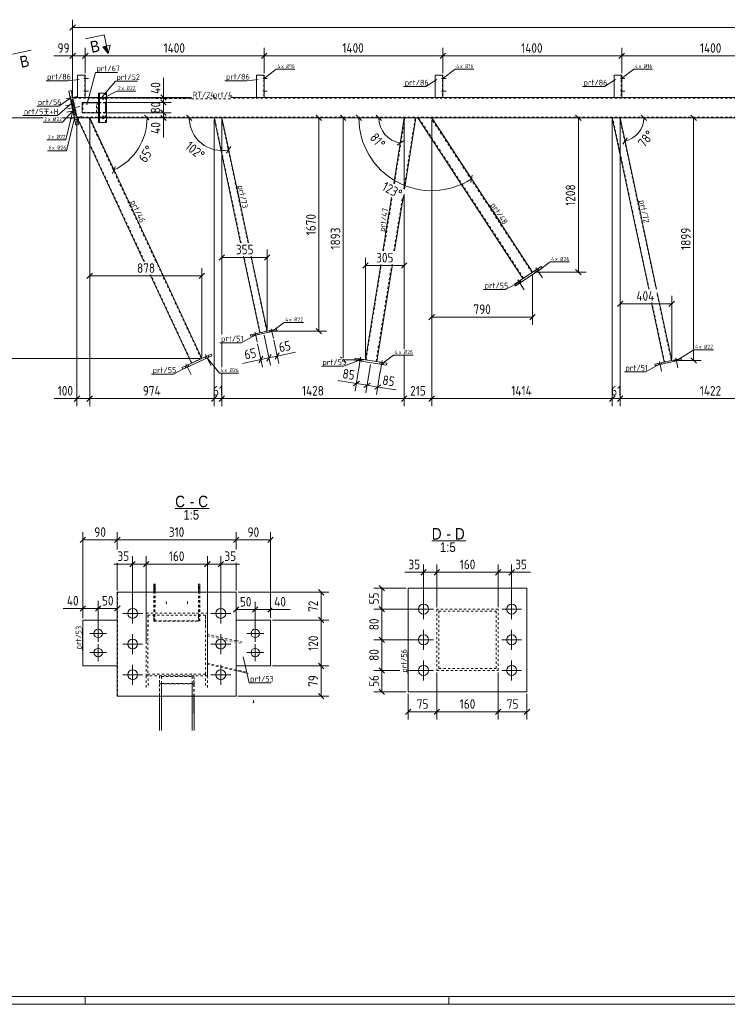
# Model space of a CAD drawing. Header units: millimetres. Extents: x 1 to 1188, y 1 to 840.
# Tile 2 of 7: x 204 to 573, y 1 to 515. Entities that reach past the tile are written whole.
import ezdxf

# ---------------------------------------------------------------- set-up
doc = ezdxf.new("R2010")
doc.units = ezdxf.units.MM
doc.header["$LTSCALE"] = 0.6
doc.linetypes.add('XKITLINE00', pattern=[0])
doc.linetypes.add('XKITLINE02', pattern=[4, 2, -2])
for name, color, linetype, lineweight in [('Bolt', 7, 'Continuous', 0), ('BoltMark', 3, 'Continuous', 0), ('DrawingSheet', 5, 'Continuous', 0), ('OtherObjectType', 1, 'Continuous', 0), ('Part', 2, 'Continuous', 0), ('PartMark', 3, 'Continuous', 0), ('Section', 6, 'Continuous', 0), ('Z-DIMENSIONS', 1, 'Continuous', 0)]:
    doc.layers.add(name, color=color, linetype=linetype, lineweight=lineweight)
doc.styles.add('ARIAL', font='ARIAL.TTF')
doc.styles.add('ISOCPEUR', font='ISOCPEUR.TTF')

msp = doc.modelspace()

# ---------------------------------------------------------------- hatches: boundary and pattern name
at = {"layer": 'Section'}
msp.add_hatch(color=6, dxfattribs=at).paths.add_polyline_path([(249.22, 501.23), (250.05, 497.32), (247.26, 500.82)], flags=17)

# ---------------------------------------------------------------- linework, layer by layer
at = {"layer": 'Bolt', "color": 3, "linetype": 'XKITLINE00', "lineweight": 0}
for p, q in [((237.45, 484.32), (239.82, 484.32)), ((237.45, 484.32), (239.82, 484.32)), ((237.95, 484.85), (238.15, 484.85)), ((237.95, 484.85), (238.15, 484.85)), ((237.95, 483.79), (238.15, 483.79)), ((237.95, 483.79), (238.15, 483.79)), ((330.79, 484.32), (333.15, 484.32)), ((330.79, 484.32), (333.15, 484.32)), ((331.29, 484.85), (331.49, 484.85)), ((331.29, 484.85), (331.49, 484.85)), ((331.29, 483.79), (331.49, 483.79)), ((331.29, 483.79), (331.49, 483.79)), ((424.12, 484.32), (426.49, 484.32)), ((424.12, 484.32), (426.49, 484.32)), ((424.62, 484.85), (424.82, 484.85)), ((424.62, 484.85), (424.82, 484.85)), ((424.62, 483.79), (424.82, 483.79)), ((424.62, 483.79), (424.82, 483.79)), ((517.45, 484.32), (519.82, 484.32)), ((517.45, 484.32), (519.82, 484.32)), ((517.95, 484.85), (518.15, 484.85)), ((517.95, 484.85), (518.15, 484.85)), ((517.95, 483.79), (518.15, 483.79)), ((517.95, 483.79), (518.15, 483.79)), ((237.95, 478.19), (238.15, 478.19)), ((237.95, 478.19), (238.15, 478.19)), ((331.29, 478.19), (331.49, 478.19)), ((331.29, 478.19), (331.49, 478.19)), ((424.62, 478.19), (424.82, 478.19)), ((424.62, 478.19), (424.82, 478.19)), ((517.95, 478.19), (518.15, 478.19)), ((517.95, 478.19), (518.15, 478.19)), ((227.97, 473.54), (234.16, 474.86)), ((227.97, 473.54), (234.16, 474.86)), ((230.07, 474.88), (231.37, 475.15)), ((230.07, 474.88), (231.37, 475.15)), ((230.43, 473.18), (231.73, 473.46)), ((230.43, 473.18), (231.73, 473.46)), ((237.45, 477.65), (239.82, 477.65)), ((237.45, 477.65), (239.82, 477.65)), ((237.95, 477.12), (238.15, 477.12)), ((237.95, 477.12), (238.15, 477.12)), ((246.33, 473.99), (250.11, 473.99)), ((247.09, 474.53), (246.94, 474.17)), ((246.94, 474.17), (246.94, 473.81)), ((246.94, 473.81), (247.07, 473.47)), ((247.07, 473.47), (247.43, 473.26)), ((247.43, 474.72), (247.09, 474.53)), ((247.78, 474.51), (247.43, 474.72)), ((247.43, 473.26), (247.76, 473.45)), ((247.76, 473.45), (247.91, 473.81)), ((247.91, 474.17), (247.78, 474.51)), ((247.91, 473.81), (247.91, 474.17)), ((330.79, 477.65), (333.15, 477.65)), ((330.79, 477.65), (333.15, 477.65)), ((331.29, 477.12), (331.49, 477.12)), ((331.29, 477.12), (331.49, 477.12)), ((424.12, 477.65), (426.49, 477.65)), ((424.12, 477.65), (426.49, 477.65)), ((424.62, 477.12), (424.82, 477.12)), ((424.62, 477.12), (424.82, 477.12)), ((517.45, 477.65), (519.82, 477.65)), ((517.45, 477.65), (519.82, 477.65)), ((517.95, 477.12), (518.15, 477.12)), ((517.95, 477.12), (518.15, 477.12)), ((232.83, 471.02), (227.78, 469.94)), ((232.83, 471.02), (227.78, 469.94)), ((233.52, 467.75), (228.47, 466.68)), ((233.52, 467.75), (228.47, 466.68)), ((229.08, 468.33), (235.27, 469.64)), ((229.08, 468.33), (235.27, 469.64)), ((231.18, 469.66), (232.48, 469.94)), ((231.18, 469.66), (232.48, 469.94)), ((231.86, 471.56), (231.21, 471.42)), ((231.86, 471.56), (231.21, 471.42)), ((232.17, 470.12), (231.52, 469.99)), ((232.17, 470.12), (231.52, 469.99)), ((231.54, 467.96), (232.84, 468.24)), ((231.54, 467.96), (232.84, 468.24)), ((232.56, 468.3), (231.9, 468.16)), ((232.56, 468.3), (231.9, 468.16)), ((230.19, 463.11), (236.38, 464.43)), ((230.19, 463.11), (236.38, 464.43)), ((232.86, 466.86), (232.21, 466.73)), ((232.86, 466.86), (232.21, 466.73)), ((232.29, 464.44), (233.59, 464.72)), ((232.29, 464.44), (233.59, 464.72)), ((232.65, 462.75), (233.95, 463.02)), ((232.65, 462.75), (233.95, 463.02)), ((246.33, 463.99), (250.11, 463.99)), ((247.09, 464.53), (246.94, 464.17)), ((246.94, 464.17), (246.94, 463.81)), ((246.94, 463.81), (247.07, 463.47)), ((247.07, 463.47), (247.43, 463.26)), ((247.43, 464.72), (247.09, 464.53)), ((247.78, 464.51), (247.43, 464.72)), ((247.43, 463.26), (247.76, 463.45)), ((247.76, 463.45), (247.91, 463.81)), ((247.91, 464.17), (247.78, 464.51)), ((247.91, 463.81), (247.91, 464.17)), ((473.15, 384.11), (473.7, 383.27)), ((473.15, 384.11), (473.7, 383.27)), ((473.33, 385.42), (476.8, 380.12)), ((473.33, 385.42), (476.8, 380.12)), ((474.6, 385.06), (475.15, 384.22)), ((474.6, 385.06), (475.15, 384.22)), ((463.67, 377.91), (464.22, 377.07)), ((463.67, 377.91), (464.22, 377.07)), ((463.85, 379.22), (467.31, 373.92)), ((463.85, 379.22), (467.31, 373.92)), ((465.12, 378.85), (465.67, 378.02)), ((465.12, 378.85), (465.67, 378.02)), ((326.22, 350.83), (326.35, 350.18)), ((326.22, 350.83), (326.35, 350.18)), ((326.76, 351.8), (327.83, 346.75)), ((326.76, 351.8), (327.83, 346.75)), ((327.65, 351.14), (327.79, 350.49)), ((327.65, 351.14), (327.79, 350.49)), ((334.69, 352.64), (334.83, 351.98)), ((334.69, 352.64), (334.83, 351.98)), ((335.24, 353.6), (336.31, 348.55)), ((335.24, 353.6), (336.31, 348.55)), ((336.13, 352.94), (336.27, 352.29)), ((336.13, 352.94), (336.27, 352.29)), ((300.95, 340.18), (303.62, 334.44)), ((300.95, 340.18), (303.62, 334.44)), ((302.16, 339.64), (302.58, 338.74)), ((302.16, 339.64), (302.58, 338.74)), ((290.31, 334.12), (290.73, 333.22)), ((290.31, 334.12), (290.73, 333.22)), ((290.68, 335.39), (293.35, 329.65)), ((290.68, 335.39), (293.35, 329.65)), ((291.88, 334.85), (292.31, 333.95)), ((291.88, 334.85), (292.31, 333.95)), ((300.58, 338.91), (301.01, 338)), ((300.58, 338.91), (301.01, 338)), ((380.86, 338), (380.7, 337.02)), ((380.86, 338), (380.7, 337.02)), ((381.88, 338.85), (380.87, 332.6)), ((381.88, 338.85), (380.87, 332.6)), ((382.57, 337.73), (382.41, 336.74)), ((382.57, 337.73), (382.41, 336.74)), ((392.05, 336.2), (391.89, 335.22)), ((392.05, 336.2), (391.89, 335.22)), ((393.07, 337.05), (392.06, 330.8)), ((393.07, 337.05), (392.06, 330.8)), ((393.76, 335.93), (393.6, 334.94)), ((393.76, 335.93), (393.6, 334.94)), ((537.33, 335.58), (537.47, 334.93)), ((537.33, 335.58), (537.47, 334.93)), ((537.88, 336.55), (538.95, 331.49)), ((537.88, 336.55), (538.95, 331.49)), ((538.77, 335.88), (538.91, 335.23)), ((538.77, 335.88), (538.91, 335.23)), ((545.81, 337.38), (545.95, 336.73)), ((545.81, 337.38), (545.95, 336.73)), ((546.36, 338.35), (547.43, 333.29)), ((546.36, 338.35), (547.43, 333.29)), ((547.25, 337.68), (547.38, 337.03)), ((547.25, 337.68), (547.38, 337.03)), ((414.7, 202.07), (414.7, 212.47)), ((460.7, 202.07), (460.7, 212.47)), ((262.87, 199.84), (262.87, 210.24)), ((308.86, 199.84), (308.86, 210.24)), ((419.9, 207.27), (409.5, 207.27)), ((465.9, 207.27), (455.5, 207.27)), ((268.07, 205.04), (257.67, 205.04)), ((314.06, 205.04), (303.66, 205.04)), ((244.86, 198.99), (244.86, 190.19)), ((326.86, 190.19), (326.86, 198.99)), ((414.7, 186.07), (414.7, 196.47)), ((460.7, 186.07), (460.7, 196.47)), ((240.46, 194.59), (249.26, 194.59)), ((262.87, 183.84), (262.87, 194.24)), ((308.86, 183.84), (308.86, 194.24)), ((331.26, 194.59), (322.46, 194.59)), ((419.9, 191.27), (409.5, 191.27)), ((465.9, 191.27), (455.5, 191.27)), ((244.86, 188.99), (244.86, 180.19)), ((268.07, 189.04), (257.67, 189.04)), ((314.06, 189.04), (303.66, 189.04)), ((326.86, 180.19), (326.86, 188.99)), ((240.46, 184.59), (249.26, 184.59)), ((331.26, 184.59), (322.46, 184.59)), ((414.7, 170.07), (414.7, 180.47)), ((460.7, 170.07), (460.7, 180.47)), ((262.87, 167.84), (262.87, 178.24)), ((308.86, 167.84), (308.86, 178.24)), ((419.9, 175.27), (409.5, 175.27)), ((465.9, 175.27), (455.5, 175.27)), ((268.07, 173.04), (257.67, 173.04)), ((314.06, 173.04), (303.66, 173.04))]:
    msp.add_line(p, q, dxfattribs=at)
at = {"layer": 'Bolt', "color": 3, "linetype": 'XKITLINE02', "lineweight": 0}
for p, q in [((280.44, 211.18), (280.46, 209.71)), ((291.44, 211.18), (291.46, 209.71))]:
    msp.add_line(p, q, dxfattribs=at)
at = {"layer": 'Bolt', "color": 3, "linetype": 'XKITLINE00', "lineweight": 0}
for centre, radius in [((262.87, 205.04), 2.6), ((308.86, 205.04), 2.6), ((414.7, 207.27), 2.6), ((460.7, 207.27), 2.6), ((244.87, 194.59), 2.2), ((326.87, 194.59), 2.2), ((262.87, 189.04), 2.6), ((308.86, 189.04), 2.6), ((414.7, 191.27), 2.6), ((460.7, 191.27), 2.6), ((244.87, 184.59), 2.2), ((326.87, 184.59), 2.2), ((262.87, 173.04), 2.6), ((308.86, 173.04), 2.6), ((414.7, 175.27), 2.6), ((460.7, 175.27), 2.6)]:
    msp.add_circle(centre, radius, dxfattribs=at)
at = {"layer": 'BoltMark', "color": 4, "linetype": 'XKITLINE00', "lineweight": 0}
for p, q in [((331.45, 484.32), (337.82, 489.08)), ((337.82, 489.08), (347.61, 489.08)), ((424.79, 484.32), (431.15, 489.08)), ((431.15, 489.08), (440.94, 489.08)), ((518.12, 484.32), (524.48, 489.08)), ((524.48, 489.08), (534.28, 489.08)), ((247.43, 473.99), (254.57, 477.61)), ((254.57, 477.61), (264.53, 477.61)), ((231.67, 467.36), (226.17, 461.43)), ((231.67, 467.36), (228.04, 452.24)), ((232.47, 463.59), (228.33, 446.54)), ((216.2, 461.43), (226.17, 461.43)), ((218.08, 452.24), (228.04, 452.24)), ((218.36, 446.54), (228.33, 446.54)), ((474.42, 383.75), (480.79, 388.51)), ((480.79, 388.51), (490.92, 388.51)), ((335.55, 352.14), (341.91, 356.9)), ((341.91, 356.9), (352.05, 356.9)), ((392.75, 335.08), (399.11, 339.84)), ((399.11, 339.84), (409.25, 339.84)), ((546.67, 336.88), (555.89, 342.68)), ((555.89, 342.68), (566.03, 342.68)), ((301.79, 338.37), (308.16, 330.41)), ((308.16, 330.41), (318.29, 330.41))]:
    msp.add_line(p, q, dxfattribs=at)
at = {"layer": 'DrawingSheet', "color": 2, "linetype": 'XKITLINE00', "lineweight": 0}
for p, q in [((1, 1), (1188, 1)), ((238, 1), (238, 5)), ((428, 1), (428, 5))]:
    msp.add_line(p, q, dxfattribs=at)
at = {"layer": 'DrawingSheet', "color": 3, "linetype": 'XKITLINE00', "lineweight": 0}
msp.add_line((5, 5), (1184, 5), dxfattribs=at)
at = {"layer": 'OtherObjectType', "color": 6, "linetype": 'XKITLINE00', "lineweight": 0}
for p, q in [((285.05, 259.73), (302.86, 259.73)), ((419, 242.84), (436.82, 242.84))]:
    msp.add_line(p, q, dxfattribs=at)
at = {"layer": 'Part', "color": 2, "linetype": 'XKITLINE00', "lineweight": 0}
for p, q in [((238.15, 485.99), (234.15, 485.99)), ((234.15, 485.99), (234.15, 474.32)), ((238.15, 474.32), (238.15, 485.99)), ((331.49, 485.99), (327.49, 485.99)), ((327.49, 485.99), (327.49, 474.32)), ((331.49, 474.32), (331.49, 485.99)), ((424.82, 485.99), (420.82, 485.99)), ((420.82, 485.99), (420.82, 474.32)), ((424.82, 474.32), (424.82, 485.99)), ((518.15, 485.99), (514.15, 485.99)), ((514.15, 485.99), (514.15, 474.32)), ((518.15, 474.32), (518.15, 485.99)), ((230.79, 477.89), (229.49, 477.62)), ((233.24, 459.95), (229.49, 477.62)), ((230.79, 477.89), (234.55, 460.23)), ((231.53, 473.12), (230.88, 472.99)), ((230.88, 472.99), (232.54, 465.16)), ((233.19, 465.3), (231.53, 473.12)), ((245.12, 474.32), (231.55, 474.32)), ((249.24, 476.66), (245.12, 476.66)), ((245.12, 476.66), (245.12, 461.32)), ((245.61, 461.32), (245.61, 476.66)), ((249.24, 461.32), (249.24, 476.66)), ((293.53, 474.32), (249.24, 474.32)), ((1012.51, 474.32), (314.19, 474.32)), ((245.12, 471.66), (236.53, 471.66)), ((236.53, 466.32), (236.53, 471.66)), ((245.12, 471.66), (245.12, 466.32)), ((232.54, 465.16), (233.19, 465.3)), ((245.12, 463.66), (233.82, 463.66)), ((233.82, 463.66), (268.73, 388.78)), ((236.53, 466.32), (245.12, 466.32)), ((298.95, 338.15), (240.44, 463.66)), ((1012.51, 463.66), (249.24, 463.66)), ((305.37, 463.66), (319.23, 398.47)), ((323.32, 398.47), (309.46, 463.66)), ((399.15, 429.46), (404.66, 463.66)), ((404.75, 426.44), (410.73, 463.66)), ((411.79, 463.66), (466.62, 379.84)), ((471.65, 383.12), (418.96, 463.66)), ((532.26, 374.22), (513.25, 463.66)), ((536.35, 374.22), (517.34, 463.66)), ((234.55, 460.23), (233.24, 459.95)), ((249.24, 461.32), (245.12, 461.32)), ((393.48, 394.2), (397.98, 422.14)), ((399.56, 394.2), (404.18, 422.94)), ((320.71, 391.47), (329.22, 351.47)), ((333.13, 352.3), (324.8, 391.47)), ((384.35, 337.44), (392.35, 387.2)), ((390.27, 336.49), (398.43, 387.2)), ((462.16, 376.92), (476.11, 386.04)), ((476.11, 386.04), (476.66, 385.21)), ((271.99, 381.78), (293.51, 335.62)), ((476.66, 385.21), (462.71, 376.08)), ((462.71, 376.08), (462.16, 376.92)), ((544.25, 337.05), (536.73, 372.4)), ((540.33, 336.22), (533.74, 367.22)), ((338.02, 353.34), (324.32, 350.43)), ((324.32, 350.43), (324.46, 349.78)), ((338.16, 352.69), (324.46, 349.78)), ((338.16, 352.69), (338.02, 353.34)), ((288.68, 333.36), (303.79, 340.4)), ((304.21, 339.5), (289.1, 332.46)), ((303.79, 340.4), (304.21, 339.5)), ((379.08, 338.29), (378.93, 337.3)), ((395.38, 334.65), (378.93, 337.3)), ((395.54, 335.64), (379.08, 338.29)), ((395.38, 334.65), (395.54, 335.64)), ((549.14, 338.09), (535.44, 335.18)), ((535.44, 335.18), (535.58, 334.52)), ((549.28, 337.43), (535.58, 334.52)), ((549.28, 337.43), (549.14, 338.09)), ((289.1, 332.46), (288.68, 333.36)), ((254.86, 161.86), (254.86, 216.04)), ((316.86, 216.04), (254.86, 216.04)), ((273.91, 216.04), (273.91, 220.39)), ((274.51, 216.04), (274.51, 220.39)), ((274.54, 216.04), (274.55, 220.39)), ((297.31, 216.04), (297.31, 220.39)), ((297.91, 216.04), (297.91, 220.39)), ((297.95, 216.04), (297.95, 220.39)), ((316.88, 216.04), (316.86, 216.04)), ((316.86, 216.04), (316.88, 216.04)), ((316.86, 161.86), (316.86, 216.04)), ((316.88, 201.59), (316.88, 216.04)), ((468.7, 218.27), (406.7, 218.27)), ((406.7, 218.27), (406.7, 164.09)), ((468.7, 164.09), (468.7, 218.27)), ((236.87, 201.59), (254.86, 201.59)), ((236.87, 177.59), (236.87, 201.59)), ((316.87, 201.59), (316.87, 177.59)), ((334.87, 201.59), (316.87, 201.59)), ((334.87, 177.59), (334.87, 201.59)), ((334.87, 201.59), (334.87, 177.59)), ((316.87, 190.83), (316.86, 190.83)), ((236.87, 177.59), (254.86, 177.59)), ((323.25, 173.75), (316.86, 175.18)), ((316.87, 177.59), (334.87, 177.59)), ((316.88, 161.86), (316.88, 177.59)), ((316.86, 161.86), (254.86, 161.86)), ((276.9, 143.88), (276.88, 161.86)), ((294.9, 143.88), (294.88, 161.86)), ((294.96, 143.88), (294.94, 161.86)), ((316.86, 161.86), (316.88, 161.86)), ((316.88, 161.86), (316.86, 161.86)), ((325.95, 159.82), (325.95, 158.48)), ((468.7, 164.09), (406.7, 164.09)), ((325.95, 158.48), (325.64, 158.42)), ((325.95, 158.48), (326.22, 158.42))]:
    msp.add_line(p, q, dxfattribs=at)
at = {"layer": 'Part', "color": 7, "linetype": 'XKITLINE02', "lineweight": 0}
for p, q in [((237.95, 485.99), (237.95, 474.32)), ((331.29, 485.99), (331.29, 474.32)), ((424.62, 485.99), (424.62, 474.32)), ((517.95, 485.99), (517.95, 474.32)), ((231.53, 473.12), (230.88, 472.99)), ((232.54, 465.16), (230.88, 472.99)), ((233.19, 465.3), (231.53, 473.12)), ((233.82, 463.66), (231.55, 474.32)), ((293.53, 473.99), (231.62, 473.99)), ((234.15, 474.32), (238.15, 474.32)), ((234.15, 474.32), (234.15, 474.32)), ((234.15, 474.32), (234.15, 474.32)), ((234.15, 474.32), (234.15, 474.32)), ((234.15, 474.32), (234.15, 474.32)), ((238.15, 474.32), (238.15, 474.32)), ((238.15, 474.32), (238.15, 474.32)), ((249.24, 474.32), (245.12, 474.32)), ((248.75, 461.32), (248.75, 476.66)), ((249.24, 476.66), (248.75, 476.66)), ((1012.51, 473.99), (314.19, 473.99)), ((327.49, 474.32), (331.49, 474.32)), ((327.49, 474.32), (327.49, 474.32)), ((327.49, 474.32), (327.49, 474.32)), ((327.49, 474.32), (327.49, 474.32)), ((327.49, 474.32), (327.49, 474.32)), ((331.49, 474.32), (331.49, 474.32)), ((331.49, 474.32), (331.49, 474.32)), ((420.82, 474.32), (424.82, 474.32)), ((420.82, 474.32), (420.82, 474.32)), ((420.82, 474.32), (420.82, 474.32)), ((420.82, 474.32), (420.82, 474.32)), ((420.82, 474.32), (420.82, 474.32)), ((424.82, 474.32), (424.82, 474.32)), ((424.82, 474.32), (424.82, 474.32)), ((514.15, 474.32), (518.15, 474.32)), ((514.15, 474.32), (514.15, 474.32)), ((514.15, 474.32), (514.15, 474.32)), ((514.15, 474.32), (514.15, 474.32)), ((514.15, 474.32), (514.15, 474.32)), ((518.15, 474.32), (518.15, 474.32)), ((518.15, 474.32), (518.15, 474.32)), ((236.53, 471.66), (244.36, 471.66)), ((245.26, 471.46), (236.82, 471.46)), ((236.82, 471.46), (236.82, 466.52)), ((244.07, 471.46), (236.82, 471.46)), ((248.62, 471.46), (244.07, 471.46)), ((244.07, 466.52), (244.07, 471.46)), ((248.75, 471.66), (244.36, 471.66)), ((244.36, 471.66), (244.36, 466.32)), ((248.75, 471.66), (245.12, 471.66)), ((245.26, 466.52), (245.26, 471.46)), ((245.26, 471.46), (248.62, 471.46)), ((248.62, 471.46), (248.62, 466.52)), ((248.75, 466.32), (248.75, 471.66)), ((233.19, 465.3), (232.54, 465.16)), ((1012.51, 463.99), (233.75, 463.99)), ((240.44, 463.66), (233.82, 463.66)), ((269.1, 388.78), (234.19, 463.66)), ((244.36, 466.32), (236.53, 466.32)), ((236.82, 466.52), (245.26, 466.52)), ((236.82, 466.52), (244.07, 466.52)), ((274.98, 388.78), (240.07, 463.66)), ((248.62, 466.52), (244.07, 466.52)), ((248.75, 466.32), (244.36, 466.32)), ((245.12, 466.32), (248.75, 466.32)), ((249.24, 463.66), (245.12, 463.66)), ((248.62, 466.52), (245.26, 466.52)), ((309.46, 463.66), (305.37, 463.66)), ((319.43, 398.47), (305.57, 463.66)), ((323.11, 398.47), (309.26, 463.66)), ((399.47, 429.3), (404.99, 463.66)), ((404.43, 426.61), (410.4, 463.66)), ((410.73, 463.66), (404.66, 463.66)), ((418.96, 463.66), (411.79, 463.66)), ((466.9, 380.02), (412.19, 463.66)), ((471.37, 382.94), (418.56, 463.66)), ((517.34, 463.66), (513.25, 463.66)), ((532.46, 374.22), (513.45, 463.66)), ((517.13, 463.66), (536.14, 374.22)), ((248.75, 461.32), (249.24, 461.32)), ((393.82, 394.2), (398.29, 421.97)), ((399.22, 394.2), (403.7, 422.05)), ((329.41, 351.51), (320.92, 391.47)), ((332.93, 352.26), (324.6, 391.47)), ((298.65, 338.01), (275.21, 388.29)), ((384.68, 337.39), (392.69, 387.2)), ((389.94, 336.54), (398.09, 387.2)), ((293.82, 335.76), (272.36, 381.78)), ((466.62, 379.84), (471.65, 383.12)), ((536.73, 371.44), (544.05, 337.01)), ((540.53, 336.26), (533.95, 367.22)), ((329.22, 351.47), (333.13, 352.3)), ((293.51, 335.62), (298.95, 338.15)), ((390.27, 336.49), (384.35, 337.44)), ((544.25, 337.05), (540.33, 336.22)), ((254.88, 216.04), (254.86, 216.04)), ((254.88, 161.86), (254.88, 216.04)), ((273.9, 203.46), (273.91, 216.04)), ((273.94, 200.96), (273.95, 220.39)), ((274.5, 203.46), (274.51, 216.04)), ((274.53, 201.09), (274.54, 216.04)), ((297.3, 203.46), (297.31, 216.04)), ((297.33, 201.09), (297.35, 220.39)), ((297.9, 203.46), (297.91, 216.04)), ((297.94, 200.96), (297.95, 216.04)), ((453.7, 207.27), (421.7, 207.27)), ((421.7, 207.27), (421.7, 175.27)), ((422.7, 176.27), (422.7, 206.27)), ((422.7, 206.27), (452.7, 206.27)), ((452.7, 206.27), (452.7, 176.27)), ((453.7, 175.27), (453.7, 207.27)), ((236.88, 177.59), (236.88, 201.59)), ((254.87, 201.59), (254.86, 201.59)), ((254.86, 201.59), (254.87, 201.59)), ((254.87, 177.59), (254.87, 201.59)), ((254.87, 177.59), (254.87, 201.59)), ((269.88, 205.09), (301.88, 205.09)), ((269.88, 172.38), (269.88, 205.09)), ((269.88, 205.09), (269.98, 198.33)), ((300.88, 204.07), (270.88, 204.07)), ((270.88, 204.07), (270.98, 197.31)), ((270.88, 204.07), (270.88, 173.4)), ((274.5, 203.46), (273.9, 203.46)), ((273.9, 203.46), (273.94, 200.96)), ((273.94, 200.96), (297.94, 200.96)), ((274.53, 201.09), (274.5, 203.46)), ((297.33, 201.09), (274.53, 201.09)), ((297.9, 203.46), (297.3, 203.46)), ((297.3, 203.46), (297.33, 201.09)), ((297.94, 200.96), (297.9, 203.46)), ((300.88, 173.4), (300.88, 204.07)), ((300.88, 204.07), (300.98, 197.29)), ((301.88, 205.09), (301.98, 198.31)), ((301.88, 205.09), (301.88, 172.38)), ((316.87, 177.59), (316.87, 201.59)), ((316.88, 177.59), (316.88, 201.59)), ((301.91, 178.51), (301.92, 194.16)), ((301.92, 193.39), (301.91, 178.91)), ((301.92, 194.16), (301.98, 190.12)), ((316.86, 190.83), (301.92, 194.16)), ((301.92, 193.39), (319.37, 189.5)), ((301.98, 189.51), (301.92, 193.39)), ((316.87, 190.83), (320.08, 190.11)), ((254.87, 177.59), (254.86, 177.59)), ((254.86, 177.59), (254.87, 177.59)), ((301.91, 178.91), (301.98, 174.39)), ((301.91, 178.91), (322.31, 174.37)), ((301.98, 173.77), (301.91, 178.51)), ((316.86, 175.18), (301.91, 178.51)), ((421.7, 175.27), (453.7, 175.27)), ((452.7, 176.27), (422.7, 176.27)), ((301.88, 172.38), (269.88, 172.38)), ((269.88, 172.38), (269.98, 165.61)), ((270.88, 173.4), (270.98, 166.64)), ((270.88, 173.4), (300.88, 173.4)), ((276.88, 172.38), (276.94, 168.25)), ((294.88, 172.38), (276.88, 172.38)), ((276.88, 161.86), (276.88, 172.38)), ((277.93, 168.48), (277.88, 172.15)), ((277.88, 172.15), (277.9, 143.88)), ((277.88, 172.15), (293.88, 172.15)), ((293.88, 172.15), (293.9, 143.88)), ((293.88, 172.15), (293.93, 168.48)), ((294.94, 168.25), (294.88, 172.38)), ((294.88, 161.86), (294.88, 172.38)), ((300.88, 173.4), (300.98, 166.62)), ((301.88, 172.38), (301.98, 165.59)), ((301.98, 174.39), (301.98, 174.68)), ((301.98, 174.39), (302.04, 174.38)), ((276.94, 168.25), (276.96, 143.88)), ((276.94, 168.25), (294.94, 168.25)), ((293.93, 168.48), (277.93, 168.48)), ((277.93, 168.48), (277.95, 143.88)), ((293.93, 168.48), (293.95, 143.88)), ((294.94, 161.86), (294.94, 168.25)), ((254.86, 161.86), (254.88, 161.86))]:
    msp.add_line(p, q, dxfattribs=at)
at = {"layer": 'PartMark', "color": 7, "linetype": 'XKITLINE00', "lineweight": 0}
for p, q in [((234.97, 483.63), (229.18, 483.09)), ((238.99, 470.57), (243.39, 487.42)), ((243.39, 487.42), (254.9, 487.42)), ((328.31, 483.63), (322.51, 483.09)), ((421.64, 483.63), (415.84, 479.98)), ((514.97, 483.63), (509.18, 479.98)), ((217.66, 483.09), (229.18, 483.09)), ((246.12, 473.61), (253.85, 482.88)), ((253.85, 482.88), (265.37, 482.88)), ((311, 483.09), (322.51, 483.09)), ((404.33, 479.98), (415.84, 479.98)), ((497.67, 479.98), (509.18, 479.98)), ((230.55, 474.17), (224.32, 469.81)), ((212.81, 469.81), (224.32, 469.81)), ((231.37, 471.47), (223.58, 464.87)), ((205.5, 464.87), (223.58, 464.87)), ((317.01, 428.62), (319.4, 417.36)), ((260.83, 420.17), (265.8, 409.5)), ((448.73, 418.34), (455.17, 408.49)), ((526.52, 420.94), (528.91, 409.68)), ((394.87, 403.44), (396.74, 415.06)), ((465.25, 378.21), (457.52, 374.04)), ((446.01, 374.04), (457.52, 374.04)), ((327.16, 350.52), (319.43, 346.35)), ((308.43, 346.35), (319.43, 346.35)), ((291.96, 334.14), (284.23, 329.97)), ((361.38, 334.07), (372.89, 334.07)), ((382.33, 337.53), (372.89, 334.07)), ((538.28, 335.27), (530.55, 331.1)), ((272.72, 329.97), (284.23, 329.97)), ((519.55, 331.1), (530.55, 331.1)), ((236.77, 185.67), (236.77, 197.19)), ((320.53, 182.44), (323.63, 168.75)), ((406.6, 173.49), (406.6, 185)), ((323.63, 168.75), (335.15, 168.75))]:
    msp.add_line(p, q, dxfattribs=at)
at = {"layer": 'PartMark', "color": 7, "linetype": 'XKITLINE02', "lineweight": 0}
for p, q in [((231.55, 474.32), (293.53, 473.69)), ((293.53, 473.69), (314.19, 473.69))]:
    msp.add_line(p, q, dxfattribs=at)
at = {"layer": 'Section', "color": 6, "linetype": 'XKITLINE00', "lineweight": 0}
for p, q in [((247.97, 507.1), (238.19, 505.02)), ((247.97, 507.1), (250.05, 497.32)), ((200.1, 496.93), (209.88, 499.01)), ((247.26, 500.82), (251.17, 501.65)), ((250.05, 497.32), (247.26, 500.82)), ((251.17, 501.65), (250.05, 497.32))]:
    msp.add_line(p, q, dxfattribs=at)
at = {"layer": 'Z-DIMENSIONS', "color": 7, "linetype": 'XKITLINE00', "lineweight": 0}
for p, q in [((231.55, 475.32), (231.55, 514.93)), ((232.96, 512.25), (230.14, 509.42)), ((231.55, 510.83), (1012.51, 510.83)), ((231.55, 475.32), (231.55, 500.16)), ((238.15, 486.99), (238.15, 500.16)), ((238.15, 486.99), (238.15, 500.16)), ((331.49, 486.99), (331.49, 500.16)), ((331.49, 486.99), (331.49, 500.16)), ((424.82, 486.99), (424.82, 500.16)), ((424.82, 486.99), (424.82, 500.16)), ((518.15, 486.99), (518.15, 500.16)), ((518.15, 486.99), (518.15, 500.16)), ((231.55, 496.06), (221.78, 496.06)), ((231.55, 496.06), (221.78, 496.06)), ((232.96, 497.48), (230.14, 494.65)), ((231.55, 496.06), (238.15, 496.06)), ((239.57, 497.48), (236.74, 494.65)), ((239.57, 497.48), (236.74, 494.65)), ((238.15, 496.06), (331.49, 496.06)), ((332.9, 497.48), (330.07, 494.65)), ((332.9, 497.48), (330.07, 494.65)), ((331.49, 496.06), (424.82, 496.06)), ((426.23, 497.48), (423.41, 494.65)), ((426.23, 497.48), (423.41, 494.65)), ((424.82, 496.06), (518.15, 496.06)), ((519.57, 497.48), (516.74, 494.65)), ((519.57, 497.48), (516.74, 494.65)), ((518.15, 496.06), (611.49, 496.06)), ((278.94, 474.32), (278.94, 484.52)), ((278.94, 474.32), (278.94, 484.52)), ((253.94, 474.32), (282.94, 474.32)), ((277.53, 475.74), (280.35, 472.91)), ((277.53, 473.07), (280.35, 470.24)), ((277.53, 473.07), (277.6, 473)), ((278.94, 471.66), (278.94, 474.32)), ((249.75, 471.66), (282.94, 471.66)), ((249.75, 471.66), (271.34, 471.66)), ((277.53, 467.74), (280.35, 464.91)), ((278.34, 472.26), (280.35, 470.24)), ((278.34, 471.66), (282.94, 471.66)), ((278.94, 466.32), (278.94, 471.66)), ((216.2, 463.66), (198.15, 463.66)), ((286.01, 463.66), (226.17, 463.66)), ((233.8, 462.73), (233.8, 313.14)), ((270.43, 463.66), (240.44, 463.66)), ((253.11, 436.48), (240.44, 463.66)), ((240.44, 462.66), (240.44, 313.14)), ((240.44, 462.66), (240.44, 313.14)), ((240.44, 462.66), (240.44, 377.18)), ((240.86, 462.75), (253.11, 436.48)), ((249.75, 466.32), (271.34, 466.32)), ((249.75, 466.32), (282.94, 466.32)), ((260.78, 463.66), (282.94, 463.66)), ((271.34, 462.74), (269.01, 465.07)), ((277.62, 464.98), (280.35, 462.24)), ((278.34, 466.92), (280.35, 464.91)), ((278.34, 466.32), (282.94, 466.32)), ((278.94, 463.66), (278.94, 466.32)), ((278.94, 463.66), (278.94, 453.46)), ((278.94, 463.66), (278.94, 453.46)), ((291, 465.07), (293.83, 462.24)), ((292.41, 463.66), (309.46, 463.66)), ((305.37, 462.66), (305.37, 324.74)), ((305.37, 462.66), (305.37, 313.14)), ((313, 446.98), (309.46, 463.66)), ((309.46, 462.66), (309.46, 350.55)), ((309.46, 462.66), (309.46, 350.55)), ((309.46, 462.66), (309.46, 386.87)), ((309.67, 462.68), (313, 446.98)), ((355.88, 463.66), (364.03, 463.66)), ((358.61, 465.07), (361.44, 462.24)), ((360.03, 352.3), (360.03, 463.66)), ((383.35, 463.66), (368.71, 463.66)), ((371.4, 465.07), (374.23, 462.24)), ((372.81, 338.27), (372.81, 463.66)), ((379.55, 465.07), (382.38, 462.24)), ((380.96, 463.66), (418.96, 463.66)), ((389.97, 465.07), (392.79, 462.24)), ((403.66, 463.66), (391.38, 463.66)), ((391.38, 463.66), (404.66, 463.66)), ((402.55, 450.55), (404.66, 463.66)), ((404.66, 462.66), (404.66, 426.49)), ((404.66, 462.66), (404.66, 426.49)), ((404.66, 462.66), (404.66, 426.49)), ((439.76, 431.86), (418.96, 463.66)), ((418.96, 462.66), (418.96, 313.14)), ((418.96, 462.66), (418.96, 313.14)), ((418.96, 462.66), (418.96, 355.7)), ((419.51, 462.82), (439.76, 431.86)), ((472.65, 463.66), (499.52, 463.66)), ((494.11, 465.07), (496.94, 462.24)), ((495.52, 383.12), (495.52, 463.66)), ((513.25, 462.66), (513.25, 324.74)), ((513.25, 462.66), (513.25, 313.14)), ((529.66, 463.66), (517.34, 463.66)), ((519.9, 451.6), (517.34, 463.66)), ((517.34, 462.66), (517.34, 313.14)), ((517.34, 462.66), (517.34, 324.74)), ((517.34, 462.66), (517.34, 362.62)), ((517.54, 462.68), (519.9, 451.6)), ((531.07, 462.24), (528.25, 465.07)), ((545.25, 463.66), (559.72, 463.66)), ((554.31, 465.07), (557.14, 462.24)), ((555.72, 337.05), (555.72, 463.66)), ((518.81, 449.92), (520.99, 453.28)), ((311.91, 445.3), (314.09, 448.66)), ((400.93, 449.38), (404.17, 451.72)), ((252.43, 434.6), (253.8, 438.36)), ((439.35, 429.9), (440.17, 433.82)), ((404.66, 423.81), (404.66, 343.04)), ((404.66, 423.81), (404.66, 343.04)), ((404.66, 423.81), (404.66, 382.6)), ((310.87, 392.28), (308.05, 389.46)), ((309.46, 390.87), (333.13, 390.87)), ((334.54, 392.28), (331.71, 389.46)), ((333.13, 353.3), (333.13, 394.97)), ((384.35, 338.44), (384.35, 390.7)), ((385.76, 388.01), (382.94, 385.18)), ((384.35, 386.6), (404.66, 386.6)), ((406.07, 388.01), (403.24, 385.18)), ((241.85, 382.59), (239.02, 379.76)), ((240.44, 381.18), (298.95, 381.18)), ((300.37, 382.59), (297.54, 379.76)), ((298.95, 339.15), (298.95, 385.28)), ((471.65, 382.12), (471.65, 355.7)), ((472.65, 383.12), (499.52, 383.12)), ((494.11, 384.54), (496.94, 381.71)), ((544.25, 338.05), (544.25, 370.72)), ((518.75, 368.03), (515.92, 365.2)), ((517.34, 366.62), (544.25, 366.62)), ((545.66, 368.03), (542.83, 365.2)), ((420.37, 361.11), (417.55, 358.28)), ((473.06, 361.11), (470.23, 358.28)), ((418.96, 359.7), (471.65, 359.7)), ((331.52, 350.26), (334.86, 334.53)), ((331.52, 350.26), (334.86, 334.53)), ((334.13, 352.3), (364.03, 352.3)), ((358.61, 353.72), (361.44, 350.89)), ((309.46, 346.35), (309.46, 333.61)), ((309.46, 346.35), (309.46, 333.61)), ((328.04, 345.77), (330.62, 333.63)), ((336.52, 347.57), (339.1, 335.43)), ((330.88, 339.22), (328.7, 335.87)), ((335.12, 340.12), (332.94, 336.77)), ((335.12, 340.12), (332.94, 336.77)), ((334.03, 338.45), (338.27, 339.35)), ((339.36, 341.02), (337.18, 337.67)), ((338.27, 339.35), (347.82, 341.38)), ((338.27, 339.35), (347.82, 341.38)), ((404.66, 339.84), (404.66, 313.14)), ((404.66, 339.84), (404.66, 313.14)), ((297.95, 338.15), (198.15, 338.15)), ((329.79, 337.54), (320.24, 335.51)), ((329.79, 337.54), (320.24, 335.51)), ((329.79, 337.54), (334.03, 338.45)), ((371.4, 338.86), (371.99, 338.27)), ((383.35, 337.44), (372.89, 337.44)), ((372.89, 337.36), (374.23, 336.03)), ((386.99, 334.99), (384.61, 320.16)), ((386.99, 334.99), (384.61, 320.16)), ((545.25, 337.05), (559.72, 337.05)), ((554.31, 338.46), (557.14, 335.63)), ((309.46, 330.41), (309.46, 313.14)), ((309.46, 330.41), (309.46, 324.74)), ((380.98, 333.26), (379.01, 321.06)), ((392.16, 331.46), (390.2, 319.26)), ((379.65, 325.01), (370.01, 326.56)), ((379.65, 325.01), (370.01, 326.56)), ((381.27, 326.18), (378.03, 323.84)), ((379.65, 325.01), (385.24, 324.11)), ((386.86, 325.28), (383.62, 322.94)), ((386.86, 325.28), (383.62, 322.94)), ((385.24, 324.11), (390.84, 323.21)), ((392.46, 324.38), (389.22, 322.04)), ((390.84, 323.21), (400.48, 321.66)), ((390.84, 323.21), (400.48, 321.66)), ((233.8, 317.14), (221.89, 317.14)), ((233.8, 317.14), (221.89, 317.14)), ((235.22, 318.55), (232.39, 315.72)), ((233.8, 317.14), (240.44, 317.14)), ((241.85, 318.55), (239.02, 315.72)), ((241.85, 318.55), (239.02, 315.72)), ((240.44, 317.14), (305.37, 317.14)), ((306.78, 318.55), (303.96, 315.72)), ((305.97, 317.74), (303.96, 315.72)), ((305.37, 317.74), (305.37, 313.14)), ((305.37, 317.14), (309.46, 317.14)), ((310.87, 318.55), (308.05, 315.72)), ((310.06, 317.74), (308.05, 315.72)), ((309.46, 317.74), (309.46, 313.14)), ((309.46, 317.14), (404.66, 317.14)), ((406.07, 318.55), (403.24, 315.72)), ((406.07, 318.55), (403.24, 315.72)), ((404.66, 317.14), (418.96, 317.14)), ((420.37, 318.55), (417.55, 315.72)), ((420.37, 318.55), (417.55, 315.72)), ((418.96, 317.14), (513.25, 317.14)), ((514.66, 318.55), (511.83, 315.72)), ((513.85, 317.74), (511.83, 315.72)), ((513.25, 317.74), (513.25, 313.14)), ((513.25, 317.14), (517.34, 317.14)), ((518.75, 318.55), (515.92, 315.72)), ((517.94, 317.74), (515.92, 315.72)), ((517.34, 317.74), (517.34, 313.14)), ((517.34, 317.14), (612.1, 317.14)), ((236.87, 202.59), (236.87, 247.48)), ((254.86, 238.4), (254.86, 247.48)), ((254.86, 238.4), (254.86, 247.48)), ((316.86, 238.4), (316.86, 247.48)), ((316.86, 238.4), (316.86, 247.48)), ((316.87, 238.4), (316.87, 247.48)), ((334.87, 202.59), (334.87, 247.48)), ((334.87, 202.59), (334.87, 247.48)), ((238.28, 244.8), (235.45, 241.97)), ((236.87, 243.38), (254.86, 243.38)), ((256.28, 244.8), (253.45, 241.97)), ((256.28, 244.8), (253.45, 241.97)), ((254.86, 243.38), (316.86, 243.38)), ((318.28, 244.8), (315.45, 241.97)), ((318.28, 244.8), (315.45, 241.97)), ((318.28, 244.8), (315.46, 241.97)), ((316.86, 243.38), (334.87, 243.38)), ((316.87, 243.38), (334.87, 243.38)), ((336.28, 244.8), (333.46, 241.97)), ((336.28, 244.8), (333.46, 241.97)), ((254.86, 217.04), (254.86, 231.4)), ((254.86, 217.04), (254.86, 231.4)), ((264.25, 232.21), (261.43, 229.39)), ((262.84, 206.04), (262.84, 234.9)), ((271.28, 232.21), (268.45, 229.39)), ((271.28, 232.21), (268.45, 229.39)), ((269.87, 190.44), (269.87, 234.9)), ((269.87, 190.44), (269.87, 234.9)), ((303.28, 232.21), (300.45, 229.39)), ((303.28, 232.21), (300.45, 229.39)), ((301.87, 190.44), (301.87, 234.9)), ((301.87, 190.44), (301.87, 234.9)), ((310.3, 232.21), (307.48, 229.39)), ((308.89, 206.04), (308.89, 234.9)), ((316.86, 217.04), (316.86, 231.4)), ((316.86, 217.04), (316.86, 231.4)), ((316.87, 217.04), (316.87, 231.4)), ((262.84, 230.8), (253.07, 230.8)), ((262.84, 230.8), (253.07, 230.8)), ((262.84, 230.8), (269.87, 230.8)), ((269.87, 230.8), (301.87, 230.8)), ((301.87, 230.8), (308.89, 230.8)), ((308.89, 230.8), (318.66, 230.8)), ((308.89, 230.8), (318.66, 230.8)), ((414.7, 226.49), (404.94, 226.49)), ((414.7, 226.49), (404.94, 226.49)), ((416.12, 227.9), (413.29, 225.07)), ((414.7, 208.27), (414.7, 230.59)), ((414.7, 226.49), (421.7, 226.49)), ((423.12, 227.9), (420.29, 225.07)), ((423.12, 227.9), (420.29, 225.07)), ((421.7, 208.27), (421.7, 230.59)), ((421.7, 208.27), (421.7, 230.59)), ((421.7, 226.49), (453.7, 226.49)), ((455.12, 227.9), (452.29, 225.07)), ((455.12, 227.9), (452.29, 225.07)), ((453.7, 208.27), (453.7, 230.59)), ((453.7, 208.27), (453.7, 230.59)), ((453.7, 226.49), (460.7, 226.49)), ((462.12, 227.9), (459.29, 225.07)), ((460.7, 208.27), (460.7, 230.59)), ((460.7, 226.49), (470.47, 226.49)), ((460.7, 226.49), (470.47, 226.49)), ((317.87, 216.04), (365.23, 216.04)), ((359.82, 217.45), (362.65, 214.62)), ((361.23, 201.59), (361.23, 216.04)), ((405.7, 218.27), (388.85, 218.27)), ((391.53, 219.68), (394.36, 216.86)), ((392.95, 207.27), (392.95, 218.27)), ((236.87, 202.59), (236.87, 211.66)), ((244.88, 195.59), (244.88, 211.66)), ((244.88, 195.59), (244.88, 211.66)), ((254.87, 202.59), (254.87, 211.66)), ((316.86, 202.59), (316.86, 211.13)), ((326.87, 195.59), (326.87, 211.13)), ((326.87, 195.59), (326.87, 211.13)), ((326.87, 195.59), (326.87, 211.13)), ((334.87, 202.59), (334.87, 211.13)), ((334.87, 202.59), (334.87, 211.13)), ((236.87, 207.56), (226.68, 207.56)), ((236.87, 207.56), (226.68, 207.56)), ((238.29, 208.97), (235.46, 206.14)), ((236.87, 207.56), (244.88, 207.56)), ((246.29, 208.97), (243.46, 206.14)), ((245.86, 208.55), (243.46, 206.14)), ((244.88, 207.56), (254.87, 207.56)), ((256.28, 208.97), (253.45, 206.14)), ((318.28, 208.44), (315.45, 205.61)), ((316.86, 207.03), (326.87, 207.03)), ((328.28, 208.44), (325.46, 205.61)), ((328.29, 208.44), (325.46, 205.61)), ((328.28, 208.44), (325.46, 205.61)), ((326.87, 207.03), (334.87, 207.03)), ((326.87, 207.03), (334.87, 207.03)), ((335.75, 207.9), (333.46, 205.61)), ((335.75, 207.9), (333.46, 205.61)), ((334.87, 207.03), (345.07, 207.03)), ((334.87, 207.03), (345.07, 207.03)), ((334.87, 207.03), (345.07, 207.03)), ((334.87, 207.03), (345.07, 207.03)), ((413.7, 207.27), (388.85, 207.27)), ((413.7, 207.27), (388.85, 207.27)), ((391.53, 208.68), (394.36, 205.86)), ((391.53, 208.68), (394.36, 205.86)), ((392.95, 191.27), (392.95, 207.27)), ((335.87, 201.59), (365.23, 201.59)), ((335.87, 201.59), (365.23, 201.59)), ((359.82, 203), (362.65, 200.17)), ((359.82, 203), (362.65, 200.17)), ((361.23, 177.59), (361.23, 201.59)), ((413.7, 191.27), (388.85, 191.27)), ((413.7, 191.27), (388.85, 191.27)), ((391.53, 192.68), (394.36, 189.86)), ((391.53, 192.68), (394.36, 189.86)), ((392.95, 175.27), (392.95, 191.27)), ((335.87, 177.59), (365.23, 177.59)), ((335.87, 177.59), (365.23, 177.59)), ((359.82, 179), (362.65, 176.17)), ((359.82, 179), (362.65, 176.17)), ((361.23, 161.86), (361.23, 177.59)), ((402.4, 175.27), (388.85, 175.27)), ((402.4, 175.27), (388.85, 175.27)), ((391.53, 176.68), (394.36, 173.86)), ((391.53, 176.68), (394.36, 173.86)), ((392.95, 164.09), (392.95, 175.27)), ((413.7, 175.27), (406.6, 175.27)), ((413.7, 175.27), (406.6, 175.27)), ((421.7, 174.27), (421.7, 149.67)), ((421.7, 174.27), (421.7, 149.67)), ((453.7, 174.27), (453.7, 149.67)), ((453.7, 174.27), (453.7, 149.67)), ((391.53, 165.51), (394.36, 162.68)), ((317.86, 161.86), (365.23, 161.86)), ((359.82, 163.27), (362.65, 160.44)), ((405.7, 164.09), (388.85, 164.09)), ((406.7, 163.09), (406.7, 149.67)), ((468.7, 163.09), (468.7, 149.67)), ((408.12, 155.08), (405.29, 152.25)), ((423.12, 155.08), (420.29, 152.25)), ((423.12, 155.08), (420.29, 152.25)), ((455.12, 155.08), (452.29, 152.25)), ((455.12, 155.08), (452.29, 152.25)), ((470.12, 155.08), (467.29, 152.25)), ((406.7, 153.67), (421.7, 153.67)), ((421.7, 153.67), (453.7, 153.67)), ((453.7, 153.67), (468.7, 153.67))]:
    msp.add_line(p, q, dxfattribs=at)
for centre, radius, start, end in [((240.44, 463.66), 29.99, 294.9959, 360), ((309.46, 463.66), 17.05, 180, 281.9996), ((418.96, 463.66), 38, 180, 303.1936), ((404.66, 463.66), 13.28, 180, 260.8603), ((517.34, 463.66), 12.32, 281.9996, 360)]:
    msp.add_arc(centre, radius, start, end, dxfattribs=at)
at = {"layer": 'Z-DIMENSIONS', "color": 3}
for p in [(231.55, 510.83), (231.55, 496.06), (238.15, 496.06), (238.15, 496.06), (331.49, 496.06), (331.49, 496.06), (424.82, 496.06), (424.82, 496.06), (518.15, 496.06), (518.15, 496.06), (278.94, 474.32), (278.94, 471.66), (278.94, 471.66), (278.94, 466.32), (278.94, 466.32), (278.94, 463.66), (360.03, 463.66), (372.81, 463.66), (495.52, 463.66), (555.72, 463.66), (309.46, 390.87), (333.13, 390.87), (384.35, 386.6), (404.66, 386.6), (240.44, 381.18), (298.95, 381.18), (495.52, 383.12), (517.34, 366.62), (544.25, 366.62), (418.96, 359.7), (471.65, 359.7), (360.03, 352.3), (338.27, 339.35), (329.79, 337.54), (334.03, 338.45), (334.03, 338.45), (372.81, 337.44), (555.72, 337.05), (379.65, 325.01), (385.24, 324.11), (385.24, 324.11), (390.84, 323.21), (233.8, 317.14), (240.44, 317.14), (240.44, 317.14), (305.37, 317.14), (305.37, 317.14), (309.46, 317.14), (309.46, 317.14), (404.66, 317.14), (404.66, 317.14), (418.96, 317.14), (418.96, 317.14), (513.25, 317.14), (513.25, 317.14), (517.34, 317.14), (517.34, 317.14), (236.87, 243.38), (254.86, 243.38), (254.86, 243.38), (316.86, 243.38), (316.86, 243.38), (316.87, 243.38), (334.87, 243.38), (334.87, 243.38), (262.84, 230.8), (269.87, 230.8), (269.87, 230.8), (301.87, 230.8), (301.87, 230.8), (308.89, 230.8), (414.7, 226.49), (421.7, 226.49), (421.7, 226.49), (453.7, 226.49), (453.7, 226.49), (460.7, 226.49), (361.23, 216.04), (392.95, 218.27), (236.87, 207.56), (244.88, 207.56), (244.88, 207.56), (254.87, 207.56), (316.86, 207.03), (326.87, 207.03), (326.87, 207.03), (326.87, 207.03), (334.87, 207.03), (334.87, 207.03), (392.95, 207.27), (392.95, 207.27), (361.23, 201.59), (361.23, 201.59), (392.95, 191.27), (392.95, 191.27), (361.23, 177.59), (361.23, 177.59), (392.95, 175.27), (392.95, 175.27), (361.23, 161.86), (392.95, 164.09), (406.7, 153.67), (421.7, 153.67), (421.7, 153.67), (453.7, 153.67), (453.7, 153.67), (468.7, 153.67)]:
    msp.add_point(p, dxfattribs=at)
at = {"layer": 'Z-DIMENSIONS', "color": 7}
for p in [(270.43, 463.66), (292.41, 463.66), (380.96, 463.66), (391.38, 463.66), (529.66, 463.66), (402.55, 450.55), (519.9, 451.6), (313, 446.98), (253.11, 436.48), (439.76, 431.86)]:
    msp.add_point(p, dxfattribs=at)

# ---------------------------------------------------------------- texts
at = {"layer": 'BoltMark', "color": 4, "style": 'ISOCPEUR', "width": 0.85}
for s, p in [('4', (338.42, 489.68)), ('x Ø', (340.39, 489.68)), ('16', (344.95, 489.68)), ('4', (431.75, 489.68)), ('x Ø', (433.73, 489.68)), ('16', (438.28, 489.68)), ('4', (525.08, 489.68)), ('x Ø', (527.06, 489.68)), ('16', (531.61, 489.68)), ('2', (255.17, 478.21)), ('x Ø', (256.98, 478.21)), ('22', (261.53, 478.21)), ('2', (216.8, 462.03)), ('x Ø', (218.61, 462.03)), ('22', (223.16, 462.03)), ('2', (218.68, 452.84)), ('x Ø', (220.48, 452.84)), ('22', (225.04, 452.84)), ('6', (218.96, 447.14)), ('x Ø', (220.77, 447.14)), ('26', (225.32, 447.14)), ('4', (481.39, 389.11)), ('x Ø', (483.36, 389.11)), ('26', (487.92, 389.11)), ('4', (342.51, 357.5)), ('x Ø', (344.49, 357.5)), ('22', (349.04, 357.5)), ('4', (556.49, 343.28)), ('x Ø', (558.47, 343.28)), ('22', (563.02, 343.28)), ('4', (399.71, 340.44)), ('x Ø', (401.69, 340.44)), ('26', (406.24, 340.44)), ('4', (308.76, 331.01)), ('x Ø', (310.73, 331.01)), ('26', (315.28, 331.01))]:
    msp.add_text(s, height=2, dxfattribs=at).set_placement(p)
at = {"layer": 'OtherObjectType', "color": 6, "style": 'ARIAL', "width": 0.85}
for s, height, p in [('C', 6, (285.05, 260.48)), ('-', 6, (292.62, 260.48)), ('C', 6, (297.09, 260.48)), ('1:5', 5, (289.32, 253.98)), ('D', 6, (419, 243.59)), ('D', 6, (431.04, 243.59)), ('1:5', 5, (423.27, 237.09)), ('-', 6, (426.58, 243.59))]:
    msp.add_text(s, height=height, dxfattribs=at).set_placement(p)
at = {"layer": 'PartMark', "color": 3, "style": 'ISOCPEUR', "width": 0.85}
for s, p in [('prt/67', (243.99, 488.02)), ('prt/86', (218.26, 483.69)), ('prt/52', (254.45, 483.48)), ('prt/86', (311.6, 483.69)), ('prt/86', (404.93, 480.58)), ('prt/86', (498.27, 480.58)), ('prt/56', (213.41, 470.41)), ('prt/4', (304.83, 474.29)), ('prt/53', (206.1, 465.47)), ('E+H', (217.31, 465.47)), ('prt/55', (446.61, 374.64)), ('prt/51', (309.03, 346.95)), ('prt/55', (361.98, 334.67)), ('prt/51', (520.15, 331.7)), ('prt/55', (273.32, 330.57)), ('prt/53', (324.23, 169.35))]:
    msp.add_text(s, height=3, dxfattribs=at).set_placement(p)
at = {"layer": 'PartMark', "color": 1, "style": 'ISOCPEUR', "width": 0.85}
msp.add_text('RT/24', height=3, dxfattribs=at).set_placement((294.13, 474.29))
at = {"layer": 'PartMark', "color": 3, "style": 'ISOCPEUR', "width": 0.85}
for s, rotation, p in [('prt/73', -78.0025, (317.72, 428.16)), ('prt/46', -65.0021, (261.62, 419.88)), ('prt/48', -56.8088, (449.56, 418.16)), ('prt/72', -78.0025, (527.23, 420.48)), ('prt/47', 80.8615, (394.37, 404.13)), ('prt/53', 90.0002, (236.17, 186.27)), ('prt/56', 90.0002, (406, 174.09))]:
    msp.add_text(s, height=3, rotation=rotation, dxfattribs=at).set_placement(p)
at = {"layer": 'Section', "color": 6, "style": 'ARIAL', "width": 0.85}
for p in [(241.48, 497.54), (204.7, 489.73)]:
    msp.add_text('B', height=6, rotation=11.9977, dxfattribs=at).set_placement(p)
at = {"layer": 'Z-DIMENSIONS', "color": 3, "style": 'ISOCPEUR', "width": 0.85}
for s, p in [('99', (223.66, 497.66)), ('1400', (279.02, 497.66)), ('1400', (372.35, 497.66)), ('1400', (465.69, 497.66)), ('1400', (559.02, 497.66)), ('355', (316.78, 392.47)), ('305', (389.99, 388.2)), ('878', (265.18, 382.78)), ('404', (525.85, 368.22)), ('790', (440.79, 361.3)), ('100', (223.76, 318.74)), ('974', (268.18, 318.74)), ('61', (304.84, 318.74)), ('1428', (351.26, 318.74)), ('215', (407.73, 318.74)), ('61', (512.71, 318.74)), ('1422', (558.92, 318.74)), ('1414', (460.52, 318.74)), ('90', (242.86, 244.98)), ('310', (281.78, 244.98)), ('90', (322.86, 244.98)), ('90', (322.86, 244.98)), ('35', (254.95, 232.4)), ('160', (281.78, 232.4)), ('35', (310.77, 232.4)), ('35', (406.81, 228.09)), ('160', (433.62, 228.09)), ('35', (462.58, 228.09)), ('40', (228.55, 209.16)), ('50', (246.86, 209.16)), ('50', (318.86, 208.63)), ('40', (336.75, 208.63)), ('40', (336.75, 208.63)), ('75', (411.2, 155.27)), ('160', (433.62, 155.27)), ('75', (458.2, 155.27))]:
    msp.add_text(s, height=5, dxfattribs=at).set_placement(p)
for s, rotation, p in [('40', 90.0002, (277.34, 476.2)), ('80', 90.0002, (277.34, 465.98)), ('40', 90.0002, (277.34, 455.34)), ('81°', -49.5723, (386.33, 453.13)), ('78°', 50.999, (530.04, 447.84)), ('65°', 57.4963, (269.75, 439.89)), ('102°', -39.0012, (289.84, 447.96)), ('123°', -28.4015, (392.59, 426.19)), ('1208', 90.0002, (493.92, 417.81)), ('1670', 90.0002, (358.43, 402.39)), ('1893', 90.0002, (371.21, 394.96)), ('1899', 90.0002, (554.12, 394.77)), ('65', 11.9977, (339.77, 341.3)), ('65', 11.9977, (321.74, 337.47)), ('85', -9.1387, (372.11, 327.84)), ('85', -9.1387, (392.94, 324.49)), ('55', 90.0002, (391.35, 209.76)), ('72', 90.0002, (359.63, 205.8)), ('80', 90.0002, (391.35, 196.26)), ('120', 90.0002, (359.63, 185.5)), ('80', 90.0002, (391.35, 180.26)), ('79', 90.0002, (359.63, 166.71)), ('56', 90.0002, (391.35, 166.67))]:
    msp.add_text(s, height=5, rotation=rotation, dxfattribs=at).set_placement(p)

doc.saveas('drawing.dxf')
